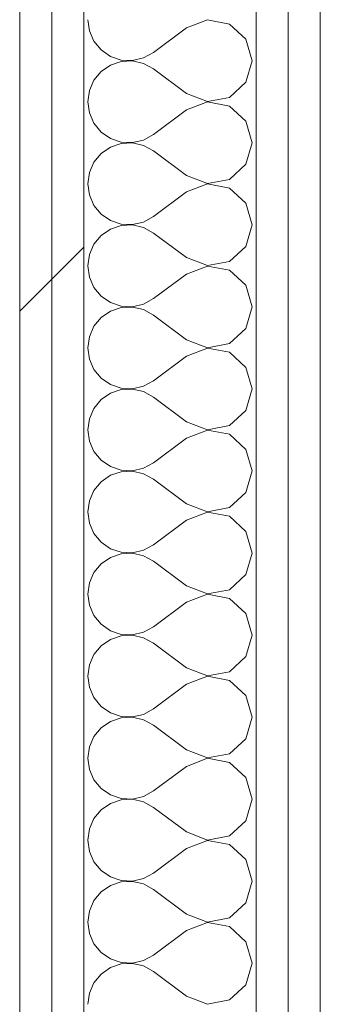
# Model space of a CAD drawing. Header units: millimetres. Extents: x -28277 to 305935, y -19284 to 4746.
# Tile 203 of 256: x 177289 to 177411, y 1400 to 1800. Entities that reach past the tile are written whole.
import ezdxf

# ---------------------------------------------------------------- set-up
doc = ezdxf.new("R2010")
doc.units = ezdxf.units.MM
doc.header["$MEASUREMENT"] = 0
doc.linetypes.add('Wipeout_Contour', pattern=[1000, 0, -1000])
doc.layers.add('Nuevo_08_E_Envans secs', color=7, linetype='Continuous')
doc.layers.add('Nuevo_08_E_Envans secs_Pluma_Nº__1', color=7, linetype='Continuous', lineweight=5)
doc.layers.add('Nuevo_08_E_Envans secs_Pluma_Nº__102', color=7, linetype='Continuous', lineweight=5, true_color=0xcccccc)
doc.layers.add('Nuevo_08_E_Envans secs_Pluma_Nº__177', color=7, linetype='Continuous', lineweight=15, true_color=0xf7e046)
pattern_1 = [(45, (184431.64, 0), (-367.696, 367.696), [390, -130]), (45, (184431.64, 367.7), (-367.696, 367.696), [390, -130])]

# ---------------------------------------------------------------- blocks, each defined once
blk = doc.blocks.new('*X435', base_point=(184431.64, 0))
at = {"layer": 'Nuevo_08_E_Envans secs_Pluma_Nº__102', "color": 254, "linetype": 'Continuous', "lineweight": 5, "true_color": 0xcccccc}
for p, q in [((177316.2, 1800), (177316.84, 1795.45)), ((177356.2, 1796.67), (177342.87, 1786.67)), ((177364.71, 1799.93), (177356.2, 1796.67)), ((177373.66, 1798.24), (177364.71, 1799.93)), ((177380.38, 1792.1), (177373.66, 1798.24)), ((177316.84, 1795.45), (177318.69, 1791.24)), ((177382.87, 1783.33), (177380.38, 1792.1)), ((177318.69, 1791.24), (177321.63, 1787.7)), ((177321.63, 1787.7), (177325.42, 1785.09)), ((177325.42, 1785.09), (177329.77, 1783.62)), ((177334.37, 1783.4), (177338.85, 1784.44)), ((177338.85, 1784.44), (177342.87, 1786.67)), ((177325.42, 1781.57), (177321.63, 1778.97)), ((177329.77, 1783.04), (177325.42, 1781.57)), ((177329.77, 1783.62), (177334.37, 1783.4)), ((177334.37, 1783.27), (177329.77, 1783.04)), ((177338.85, 1782.23), (177334.37, 1783.27)), ((177342.87, 1780), (177338.85, 1782.23)), ((177380.38, 1774.57), (177382.87, 1783.33)), ((177321.63, 1778.97), (177318.69, 1775.43)), ((177356.2, 1770), (177342.87, 1780)), ((177318.69, 1775.43), (177316.84, 1771.22)), ((177373.66, 1768.43), (177380.38, 1774.57)), ((177316.84, 1771.22), (177316.2, 1766.67)), ((177356.2, 1770), (177364.71, 1766.73)), ((177364.71, 1766.73), (177373.66, 1768.43)), ((177316.2, 1766.67), (177316.84, 1762.11)), ((177364.71, 1766.6), (177356.2, 1763.33)), ((177373.66, 1764.91), (177364.71, 1766.6)), ((177380.38, 1758.76), (177373.66, 1764.91)), ((177316.84, 1762.11), (177318.69, 1757.9)), ((177356.2, 1763.33), (177342.87, 1753.33)), ((177318.69, 1757.9), (177321.63, 1754.36)), ((177382.87, 1750), (177380.38, 1758.76)), ((177321.63, 1754.36), (177325.42, 1751.76)), ((177338.85, 1751.11), (177342.87, 1753.33)), ((177325.42, 1748.24), (177321.63, 1745.64)), ((177325.42, 1751.76), (177329.77, 1750.29)), ((177329.77, 1749.71), (177325.42, 1748.24)), ((177329.77, 1750.29), (177334.37, 1750.07)), ((177334.37, 1749.93), (177329.77, 1749.71)), ((177334.37, 1750.07), (177338.85, 1751.11)), ((177338.85, 1748.89), (177334.37, 1749.93)), ((177342.87, 1746.67), (177338.85, 1748.89)), ((177380.38, 1741.24), (177382.87, 1750)), ((177321.63, 1745.64), (177318.69, 1742.1)), ((177356.2, 1736.67), (177342.87, 1746.67)), ((177318.69, 1742.1), (177316.84, 1737.89)), ((177373.66, 1735.09), (177380.38, 1741.24)), ((177316.84, 1737.89), (177316.2, 1733.33)), ((177356.2, 1736.67), (177364.71, 1733.4)), ((177316.2, 1733.33), (177316.84, 1728.78)), ((177364.71, 1733.27), (177356.2, 1730)), ((177364.71, 1733.4), (177373.66, 1735.09)), ((177373.66, 1731.57), (177364.71, 1733.27)), ((177316.84, 1728.78), (177318.69, 1724.57)), ((177356.2, 1730), (177342.87, 1720)), ((177380.38, 1725.43), (177373.66, 1731.57)), ((177318.69, 1724.57), (177321.63, 1721.03)), ((177382.87, 1716.67), (177380.38, 1725.43)), ((177321.63, 1721.03), (177325.42, 1718.43)), ((177325.42, 1718.43), (177329.77, 1716.96)), ((177329.77, 1716.38), (177325.42, 1714.91)), ((177329.77, 1716.96), (177334.37, 1716.73)), ((177334.37, 1716.6), (177329.77, 1716.38)), ((177334.37, 1716.73), (177338.85, 1717.77)), ((177338.85, 1715.56), (177334.37, 1716.6)), ((177338.85, 1717.77), (177342.87, 1720)), ((177380.38, 1707.9), (177382.87, 1716.67)), ((177321.63, 1712.3), (177318.69, 1708.76)), ((177325.42, 1714.91), (177321.63, 1712.3)), ((177342.87, 1713.33), (177338.85, 1715.56)), ((177356.2, 1703.33), (177342.87, 1713.33)), ((177318.69, 1708.76), (177316.84, 1704.55)), ((177316.84, 1704.55), (177316.2, 1700)), ((177373.66, 1701.76), (177380.38, 1707.9)), ((177356.2, 1703.33), (177364.71, 1700.07)), ((177364.71, 1700.07), (177373.66, 1701.76)), ((177316.2, 1700), (177316.84, 1695.45)), ((177356.2, 1696.67), (177342.87, 1686.67)), ((177364.71, 1699.93), (177356.2, 1696.67)), ((177373.66, 1698.24), (177364.71, 1699.93)), ((177380.38, 1692.1), (177373.66, 1698.24)), ((177316.84, 1695.45), (177318.69, 1691.24)), ((177382.87, 1683.33), (177380.38, 1692.1)), ((177318.69, 1691.24), (177321.63, 1687.7)), ((177321.63, 1687.7), (177325.42, 1685.09)), ((177325.42, 1685.09), (177329.77, 1683.62)), ((177334.37, 1683.4), (177338.85, 1684.44)), ((177338.85, 1684.44), (177342.87, 1686.67)), ((177325.42, 1681.57), (177321.63, 1678.97)), ((177329.77, 1683.04), (177325.42, 1681.57)), ((177329.77, 1683.62), (177334.37, 1683.4)), ((177334.37, 1683.27), (177329.77, 1683.04)), ((177338.85, 1682.23), (177334.37, 1683.27)), ((177342.87, 1680), (177338.85, 1682.23)), ((177380.38, 1674.57), (177382.87, 1683.33)), ((177321.63, 1678.97), (177318.69, 1675.43)), ((177356.2, 1670), (177342.87, 1680)), ((177318.69, 1675.43), (177316.84, 1671.22)), ((177373.66, 1668.43), (177380.38, 1674.57)), ((177316.84, 1671.22), (177316.2, 1666.67)), ((177356.2, 1670), (177364.71, 1666.73)), ((177364.71, 1666.73), (177373.66, 1668.43)), ((177316.2, 1666.67), (177316.84, 1662.11)), ((177364.71, 1666.6), (177356.2, 1663.33)), ((177373.66, 1664.91), (177364.71, 1666.6)), ((177380.38, 1658.76), (177373.66, 1664.91)), ((177316.84, 1662.11), (177318.69, 1657.9)), ((177356.2, 1663.33), (177342.87, 1653.33)), ((177318.69, 1657.9), (177321.63, 1654.36)), ((177382.87, 1650), (177380.38, 1658.76)), ((177321.63, 1654.36), (177325.42, 1651.76)), ((177338.85, 1651.11), (177342.87, 1653.33)), ((177325.42, 1648.24), (177321.63, 1645.64)), ((177325.42, 1651.76), (177329.77, 1650.29)), ((177329.77, 1649.71), (177325.42, 1648.24)), ((177329.77, 1650.29), (177334.37, 1650.07)), ((177334.37, 1649.93), (177329.77, 1649.71)), ((177334.37, 1650.07), (177338.85, 1651.11)), ((177338.85, 1648.89), (177334.37, 1649.93)), ((177342.87, 1646.67), (177338.85, 1648.89)), ((177380.38, 1641.24), (177382.87, 1650)), ((177321.63, 1645.64), (177318.69, 1642.1)), ((177356.2, 1636.67), (177342.87, 1646.67)), ((177318.69, 1642.1), (177316.84, 1637.89)), ((177373.66, 1635.09), (177380.38, 1641.24)), ((177316.84, 1637.89), (177316.2, 1633.33)), ((177356.2, 1636.67), (177364.71, 1633.4)), ((177316.2, 1633.33), (177316.84, 1628.78)), ((177364.71, 1633.27), (177356.2, 1630)), ((177364.71, 1633.4), (177373.66, 1635.09)), ((177373.66, 1631.57), (177364.71, 1633.27)), ((177316.84, 1628.78), (177318.69, 1624.57)), ((177356.2, 1630), (177342.87, 1620)), ((177380.38, 1625.43), (177373.66, 1631.57)), ((177318.69, 1624.57), (177321.63, 1621.03)), ((177382.87, 1616.67), (177380.38, 1625.43)), ((177321.63, 1621.03), (177325.42, 1618.43)), ((177325.42, 1618.43), (177329.77, 1616.96)), ((177329.77, 1616.38), (177325.42, 1614.91)), ((177329.77, 1616.96), (177334.37, 1616.73)), ((177334.37, 1616.6), (177329.77, 1616.38)), ((177334.37, 1616.73), (177338.85, 1617.77)), ((177338.85, 1615.56), (177334.37, 1616.6)), ((177338.85, 1617.77), (177342.87, 1620)), ((177380.38, 1607.9), (177382.87, 1616.67)), ((177321.63, 1612.3), (177318.69, 1608.76)), ((177325.42, 1614.91), (177321.63, 1612.3)), ((177342.87, 1613.33), (177338.85, 1615.56)), ((177356.2, 1603.33), (177342.87, 1613.33)), ((177318.69, 1608.76), (177316.84, 1604.55)), ((177316.84, 1604.55), (177316.2, 1600)), ((177373.66, 1601.76), (177380.38, 1607.9)), ((177356.2, 1603.33), (177364.71, 1600.07)), ((177364.71, 1600.07), (177373.66, 1601.76)), ((177316.2, 1600), (177316.84, 1595.45)), ((177356.2, 1596.67), (177342.87, 1586.67)), ((177364.71, 1599.93), (177356.2, 1596.67)), ((177373.66, 1598.24), (177364.71, 1599.93)), ((177380.38, 1592.1), (177373.66, 1598.24)), ((177316.84, 1595.45), (177318.69, 1591.24)), ((177382.87, 1583.33), (177380.38, 1592.1)), ((177318.69, 1591.24), (177321.63, 1587.7)), ((177321.63, 1587.7), (177325.42, 1585.09)), ((177325.42, 1585.09), (177329.77, 1583.62)), ((177334.37, 1583.4), (177338.85, 1584.44)), ((177338.85, 1584.44), (177342.87, 1586.67)), ((177325.42, 1581.57), (177321.63, 1578.97)), ((177329.77, 1583.04), (177325.42, 1581.57)), ((177329.77, 1583.62), (177334.37, 1583.4)), ((177334.37, 1583.27), (177329.77, 1583.04)), ((177338.85, 1582.23), (177334.37, 1583.27)), ((177342.87, 1580), (177338.85, 1582.23)), ((177380.38, 1574.57), (177382.87, 1583.33)), ((177321.63, 1578.97), (177318.69, 1575.43)), ((177356.2, 1570), (177342.87, 1580)), ((177318.69, 1575.43), (177316.84, 1571.22)), ((177373.66, 1568.43), (177380.38, 1574.57)), ((177316.84, 1571.22), (177316.2, 1566.67)), ((177356.2, 1570), (177364.71, 1566.73)), ((177364.71, 1566.73), (177373.66, 1568.43)), ((177316.2, 1566.67), (177316.84, 1562.11)), ((177364.71, 1566.6), (177356.2, 1563.33)), ((177373.66, 1564.91), (177364.71, 1566.6)), ((177380.38, 1558.76), (177373.66, 1564.91)), ((177316.84, 1562.11), (177318.69, 1557.9)), ((177356.2, 1563.33), (177342.87, 1553.33)), ((177318.69, 1557.9), (177321.63, 1554.36)), ((177382.87, 1550), (177380.38, 1558.76)), ((177321.63, 1554.36), (177325.42, 1551.76)), ((177338.85, 1551.11), (177342.87, 1553.33)), ((177325.42, 1548.24), (177321.63, 1545.64)), ((177325.42, 1551.76), (177329.77, 1550.29)), ((177329.77, 1549.71), (177325.42, 1548.24)), ((177329.77, 1550.29), (177334.37, 1550.07)), ((177334.37, 1549.93), (177329.77, 1549.71)), ((177334.37, 1550.07), (177338.85, 1551.11)), ((177338.85, 1548.89), (177334.37, 1549.93)), ((177342.87, 1546.67), (177338.85, 1548.89)), ((177380.38, 1541.24), (177382.87, 1550)), ((177321.63, 1545.64), (177318.69, 1542.1)), ((177356.2, 1536.67), (177342.87, 1546.67)), ((177318.69, 1542.1), (177316.84, 1537.89)), ((177373.66, 1535.09), (177380.38, 1541.24)), ((177316.84, 1537.89), (177316.2, 1533.33)), ((177356.2, 1536.67), (177364.71, 1533.4)), ((177316.2, 1533.33), (177316.84, 1528.78)), ((177364.71, 1533.27), (177356.2, 1530)), ((177364.71, 1533.4), (177373.66, 1535.09)), ((177373.66, 1531.57), (177364.71, 1533.27)), ((177316.84, 1528.78), (177318.69, 1524.57)), ((177356.2, 1530), (177342.87, 1520)), ((177380.38, 1525.43), (177373.66, 1531.57)), ((177318.69, 1524.57), (177321.63, 1521.03)), ((177382.87, 1516.67), (177380.38, 1525.43)), ((177321.63, 1521.03), (177325.42, 1518.43)), ((177325.42, 1518.43), (177329.77, 1516.96)), ((177329.77, 1516.38), (177325.42, 1514.91)), ((177329.77, 1516.96), (177334.37, 1516.73)), ((177334.37, 1516.6), (177329.77, 1516.38)), ((177334.37, 1516.73), (177338.85, 1517.77)), ((177338.85, 1515.56), (177334.37, 1516.6)), ((177338.85, 1517.77), (177342.87, 1520)), ((177380.38, 1507.9), (177382.87, 1516.67)), ((177321.63, 1512.3), (177318.69, 1508.76)), ((177325.42, 1514.91), (177321.63, 1512.3)), ((177342.87, 1513.33), (177338.85, 1515.56)), ((177356.2, 1503.33), (177342.87, 1513.33)), ((177318.69, 1508.76), (177316.84, 1504.55)), ((177316.84, 1504.55), (177316.2, 1500)), ((177373.66, 1501.76), (177380.38, 1507.9)), ((177356.2, 1503.33), (177364.71, 1500.07)), ((177364.71, 1500.07), (177373.66, 1501.76)), ((177316.2, 1500), (177316.84, 1495.45)), ((177356.2, 1496.67), (177342.87, 1486.67)), ((177364.71, 1499.93), (177356.2, 1496.67)), ((177373.66, 1498.24), (177364.71, 1499.93)), ((177380.38, 1492.1), (177373.66, 1498.24)), ((177316.84, 1495.45), (177318.69, 1491.24)), ((177382.87, 1483.33), (177380.38, 1492.1)), ((177318.69, 1491.24), (177321.63, 1487.7)), ((177321.63, 1487.7), (177325.42, 1485.09)), ((177325.42, 1485.09), (177329.77, 1483.62)), ((177334.37, 1483.4), (177338.85, 1484.44)), ((177338.85, 1484.44), (177342.87, 1486.67)), ((177325.42, 1481.57), (177321.63, 1478.97)), ((177329.77, 1483.04), (177325.42, 1481.57)), ((177329.77, 1483.62), (177334.37, 1483.4)), ((177334.37, 1483.27), (177329.77, 1483.04)), ((177338.85, 1482.23), (177334.37, 1483.27)), ((177342.87, 1480), (177338.85, 1482.23)), ((177380.38, 1474.57), (177382.87, 1483.33)), ((177321.63, 1478.97), (177318.69, 1475.43)), ((177356.2, 1470), (177342.87, 1480)), ((177318.69, 1475.43), (177316.84, 1471.22)), ((177373.66, 1468.43), (177380.38, 1474.57)), ((177316.84, 1471.22), (177316.2, 1466.67)), ((177356.2, 1470), (177364.71, 1466.73)), ((177364.71, 1466.73), (177373.66, 1468.43)), ((177316.2, 1466.67), (177316.84, 1462.11)), ((177364.71, 1466.6), (177356.2, 1463.33)), ((177373.66, 1464.91), (177364.71, 1466.6)), ((177380.38, 1458.76), (177373.66, 1464.91)), ((177316.84, 1462.11), (177318.69, 1457.9)), ((177356.2, 1463.33), (177342.87, 1453.33)), ((177318.69, 1457.9), (177321.63, 1454.36)), ((177382.87, 1450), (177380.38, 1458.76)), ((177321.63, 1454.36), (177325.42, 1451.76)), ((177338.85, 1451.11), (177342.87, 1453.33)), ((177325.42, 1448.24), (177321.63, 1445.64)), ((177325.42, 1451.76), (177329.77, 1450.29)), ((177329.77, 1449.71), (177325.42, 1448.24)), ((177329.77, 1450.29), (177334.37, 1450.07)), ((177334.37, 1449.93), (177329.77, 1449.71)), ((177334.37, 1450.07), (177338.85, 1451.11)), ((177338.85, 1448.89), (177334.37, 1449.93)), ((177342.87, 1446.67), (177338.85, 1448.89)), ((177380.38, 1441.24), (177382.87, 1450)), ((177321.63, 1445.64), (177318.69, 1442.1)), ((177356.2, 1436.67), (177342.87, 1446.67)), ((177318.69, 1442.1), (177316.84, 1437.89)), ((177373.66, 1435.09), (177380.38, 1441.24)), ((177316.84, 1437.89), (177316.2, 1433.33)), ((177356.2, 1436.67), (177364.71, 1433.4)), ((177316.2, 1433.33), (177316.84, 1428.78)), ((177364.71, 1433.27), (177356.2, 1430)), ((177364.71, 1433.4), (177373.66, 1435.09)), ((177373.66, 1431.57), (177364.71, 1433.27)), ((177316.84, 1428.78), (177318.69, 1424.57)), ((177356.2, 1430), (177342.87, 1420)), ((177380.38, 1425.43), (177373.66, 1431.57)), ((177318.69, 1424.57), (177321.63, 1421.03)), ((177382.87, 1416.67), (177380.38, 1425.43)), ((177321.63, 1421.03), (177325.42, 1418.43)), ((177325.42, 1418.43), (177329.77, 1416.96)), ((177329.77, 1416.38), (177325.42, 1414.91)), ((177329.77, 1416.96), (177334.37, 1416.73)), ((177334.37, 1416.6), (177329.77, 1416.38)), ((177334.37, 1416.73), (177338.85, 1417.77)), ((177338.85, 1415.56), (177334.37, 1416.6)), ((177338.85, 1417.77), (177342.87, 1420)), ((177380.38, 1407.9), (177382.87, 1416.67)), ((177321.63, 1412.3), (177318.69, 1408.76)), ((177325.42, 1414.91), (177321.63, 1412.3)), ((177342.87, 1413.33), (177338.85, 1415.56)), ((177356.2, 1403.33), (177342.87, 1413.33)), ((177318.69, 1408.76), (177316.84, 1404.55)), ((177316.84, 1404.55), (177316.2, 1400)), ((177373.66, 1401.76), (177380.38, 1407.9)), ((177356.2, 1403.33), (177364.71, 1400.07)), ((177364.71, 1400.07), (177373.66, 1401.76))]:
    blk.add_line(p, q, dxfattribs=at)
blk = doc.blocks.new('Muro_131_7', base_point=(177410.54, 1963.55))
at = {"color": 254, "linetype": 'Wipeout_Contour', "lineweight": 0, "ltscale": 709646.663837}
blk.add_wipeout([(177397.54, 2084.55), (177397.54, -1033.98), (177410.54, -1033.98), (177410.54, 2084.55)], dxfattribs=at).dxf.layer = 'Nuevo_08_E_Envans secs'
at = {"layer": 'Nuevo_08_E_Envans secs_Pluma_Nº__177', "linetype": 'Continuous', "lineweight": 15, "true_color": 0xf7e046}
h = blk.add_hatch(dxfattribs=at)
h.set_pattern_fill('Panellat_HPL_0007', color=53, style=0, pattern_type=2)
h.set_pattern_definition(pattern_1)
h.paths.add_polyline_path([(177397.54, 2084.55), (177397.54, -1033.98), (177410.54, -1033.98), (177410.54, 2084.55)])
at = {"layer": 'Nuevo_08_E_Envans secs_Pluma_Nº__1', "color": 7, "linetype": 'Continuous', "lineweight": 5, "flags": 128}
blk.add_lwpolyline([(177410.54, -1033.98), (177410.54, 2097.55)], dxfattribs=at)
at = {"color": 254, "linetype": 'Wipeout_Contour', "lineweight": 0, "ltscale": 709594.361517}
blk.add_wipeout([(177384.54, 2071.55), (177384.54, -1033.98), (177397.54, -1033.98), (177397.54, 2071.55)], dxfattribs=at).dxf.layer = 'Nuevo_08_E_Envans secs'
at = {"layer": 'Nuevo_08_E_Envans secs_Pluma_Nº__177', "linetype": 'Continuous', "lineweight": 15, "true_color": 0xf7e046}
h = blk.add_hatch(dxfattribs=at)
h.set_pattern_fill('Panellat_HPL_0007', color=53, style=0, pattern_type=2)
h.set_pattern_definition(pattern_1)
h.paths.add_polyline_path([(177384.54, 2071.55), (177384.54, -1033.98), (177397.54, -1033.98), (177397.54, 2071.55)])
at = {"layer": 'Nuevo_08_E_Envans secs_Pluma_Nº__1', "color": 7, "linetype": 'Continuous', "lineweight": 5}
for p, q in [((177397.54, -1033.98), (177397.54, 2071.55)), ((177384.54, -1033.98), (177384.54, 2001.55))]:
    blk.add_line(p, q, dxfattribs=at)
at = {"layer": 'Nuevo_08_E_Envans secs', "color": 7, "lineweight": 20}
blk.add_blockref('*X435', (184431.64, 0), dxfattribs=at)
at = {"color": 254, "linetype": 'Wipeout_Contour', "lineweight": 0, "ltscale": 709260.475206}
blk.add_wipeout([(177301.54, 1988.55), (177301.54, -1033.98), (177314.54, -1033.98), (177314.54, 1988.55)], dxfattribs=at).dxf.layer = 'Nuevo_08_E_Envans secs'
at = {"layer": 'Nuevo_08_E_Envans secs_Pluma_Nº__177', "linetype": 'Continuous', "lineweight": 15, "true_color": 0xf7e046}
h = blk.add_hatch(dxfattribs=at)
h.set_pattern_fill('Panellat_HPL_0007', color=53, style=0, pattern_type=2)
h.set_pattern_definition(pattern_1)
h.paths.add_polyline_path([(177301.54, 1988.55), (177301.54, -1033.98), (177314.54, -1033.98), (177314.54, 1988.55)])
at = {"layer": 'Nuevo_08_E_Envans secs_Pluma_Nº__1', "color": 7, "linetype": 'Continuous', "lineweight": 5}
blk.add_line((177314.54, -1033.98), (177314.54, 1988.55), dxfattribs=at)
at = {"color": 254, "linetype": 'Wipeout_Contour', "lineweight": 0, "ltscale": 709208.186637}
blk.add_wipeout([(177288.54, 1975.55), (177288.54, -1033.98), (177301.54, -1033.98), (177301.54, 1975.55)], dxfattribs=at).dxf.layer = 'Nuevo_08_E_Envans secs'
at = {"layer": 'Nuevo_08_E_Envans secs_Pluma_Nº__177', "linetype": 'Continuous', "lineweight": 15, "true_color": 0xf7e046}
h = blk.add_hatch(dxfattribs=at)
h.set_pattern_fill('Panellat_HPL_0007', color=53, style=0, pattern_type=2)
h.set_pattern_definition(pattern_1)
h.paths.add_polyline_path([(177288.54, 1975.55), (177288.54, -1033.98), (177301.54, -1033.98), (177301.54, 1975.55)])
at = {"layer": 'Nuevo_08_E_Envans secs_Pluma_Nº__1', "color": 7, "linetype": 'Continuous', "lineweight": 5}
for p, q in [((177301.54, -1033.98), (177301.54, 1975.55)), ((177288.54, -1033.98), (177288.54, 1969.55))]:
    blk.add_line(p, q, dxfattribs=at)

msp = doc.modelspace()

# ---------------------------------------------------------------- block references
at = {"layer": 'Nuevo_08_E_Envans secs', "color": 7, "lineweight": 20}
msp.add_blockref('Muro_131_7', (177410.536, 1963.555), dxfattribs=at)

doc.saveas('drawing.dxf')
